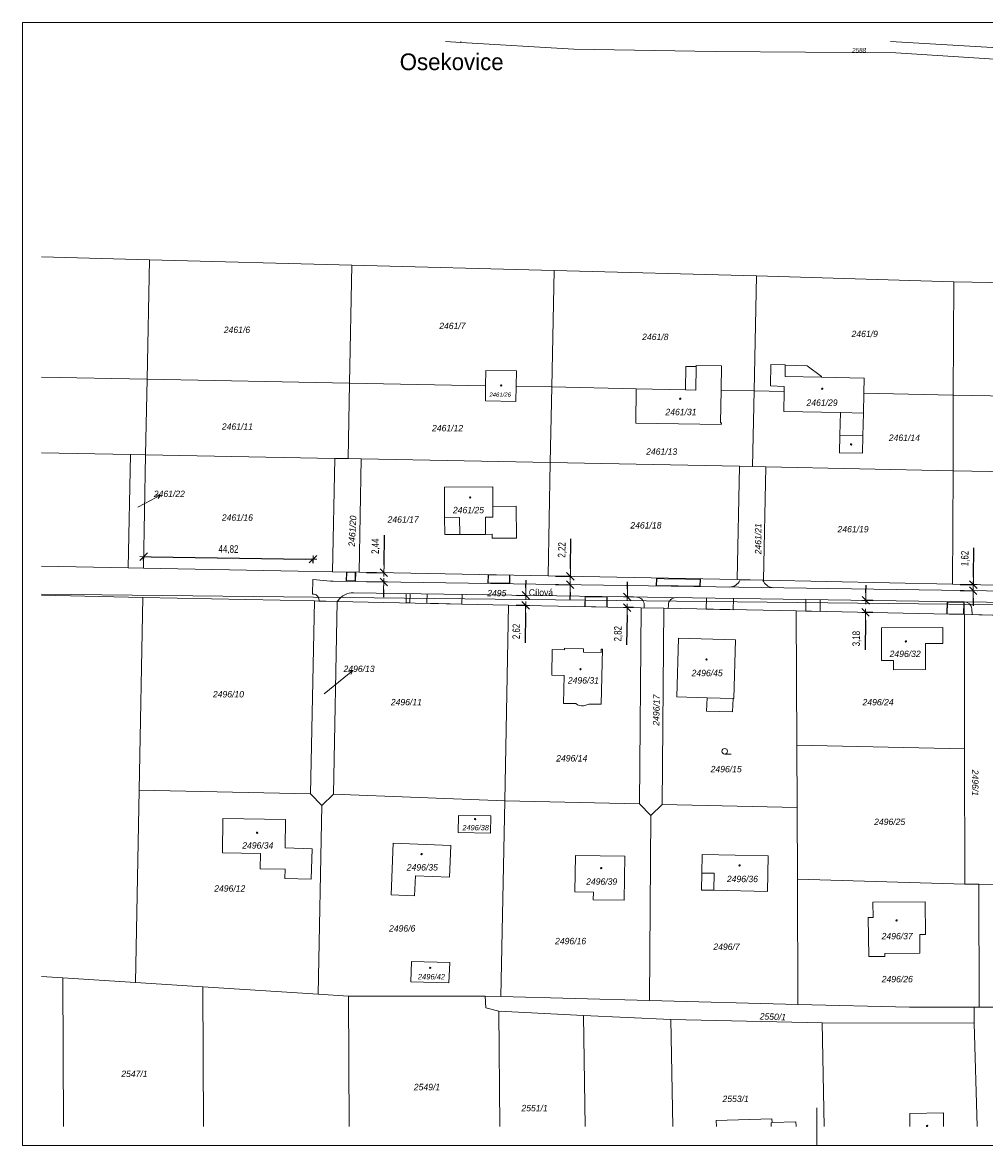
# Model space of a CAD drawing. Header units: metres. Extents: x -457134 to -456294, y -1111357 to -1111060.
# Tile 1 of 4: x -457134 to -456880, y -1111357 to -1111060. Entities that reach past the tile are written whole.
import ezdxf
from ezdxf.enums import TextEntityAlignment as Align

# ---------------------------------------------------------------- set-up
doc = ezdxf.new("R2010")
doc.units = ezdxf.units.M
doc.header["$MEASUREMENT"] = 0
doc.layers.get('0').update_dxf_attribs({"lineweight": 13})
for name, color, linetype, lineweight in [('Hranice parcel', 7, 'Continuous', 13), ('HRANY NAVRH', 1, 'Continuous', 13), ('KOTY', 1, 'Continuous', 13), ('Parcelní čísla', 7, 'Continuous', 13), ('Pop  PČ popisy', 7, 'Continuous', 13), ('RAMECEK', 7, 'Continuous', 0), ('Vnitřní kresba', 7, 'Continuous', 0), ('Značky budov', 7, 'Continuous', 13), ('Značky kultur', 7, 'Continuous', 13)]:
    doc.layers.add(name, color=color, linetype=linetype, lineweight=lineweight)
doc.styles.add('ARIAL', font='arial.ttf')
doc.styles.add('Style-cs_Italics', font='cs_Italics.shx')
doc.styles.add('Style-cs_Working', font='cs_Working.shx')
doc.styles.add('Style-Times New Roman', font='times.ttf')
doc.dimstyles.new('1 500', dxfattribs={"dimtxt": 1, "dimasz": 1, "dimexe": 0, "dimexo": 1, "dimgap": 0.5, "dimtad": 1, "dimzin": 0, "dimtxsty": 'Style-Times New Roman', "dimblk": 'KONCOVA ZNACKA KOTY_1.0', "dimcen": 0, "dimazin": 3, "dimtfac": 1, "dimtdec": 0, "dimtofl": 0, "dimtmove": 0, "dimatfit": 1, "dimldrblk": 'KONCOVA ZNACKA KOTY_1.0', "dimfxl": 0, "dimtolj": 1, "dimtzin": 0, "dimarcsym": 0})

# ---------------------------------------------------------------- blocks, each defined once
blk = doc.blocks.new('4.02')
at = {"layer": 'Značky budov', "ltscale": 0.25}
blk.add_circle((-0.001, 0), 0.0175, dxfattribs=at)
blk = doc.blocks.new('1029_1')
at = {"layer": 'Pop  PČ popisy', "ltscale": 0.25}
for p, q in [((0, 0), (0.265, 0.141)), ((0.265, 0.141), (0.153, 0.138)), ((0.265, 0.141), (0.2, 0.05))]:
    blk.add_line(p, q, dxfattribs=at)
blk = doc.blocks.new('1029_2')
at = {"layer": 'Pop  PČ popisy', "ltscale": 0.25}
for p, q in [((0, 0), (0.233, 0.189)), ((0.233, 0.189), (0.124, 0.165)), ((0.233, 0.189), (0.187, 0.087))]:
    blk.add_line(p, q, dxfattribs=at)
blk = doc.blocks.new('3.04')
at = {"layer": 'Značky kultur', "ltscale": 0.25}
blk.add_line((0.001, 0), (0.176, 0), dxfattribs=at)
blk.add_circle((0.001, 0.075), 0.075, dxfattribs=at)
blk = doc.blocks.new('KONCOVA ZNACKA KOTY_1.0')
blk.add_line((0, 0), (-1, 0))
at = {"layer": 'KOTY'}
for p, q in [((-0.5, -0.5), (0.5, 0.5)), ((-0.5, 0), (0.5, 0)), ((0, -0.5), (0, 0.5))]:
    blk.add_line(p, q, dxfattribs=at)
blk = doc.blocks.new('*D33')
at = {"layer": 'Defpoints', "color": 0, "linetype": 'Continuous'}
for p in [(-456888.26, -1111209.9), (-456888.24, -1111208.28), (-456882.78, -1111209.98)]:
    blk.add_point(p, dxfattribs=at)
at = {"layer": 'KOTY', "color": 0, "linetype": 'Continuous', "lineweight": -2}
for p, q in [((-456882.73, -1111206.36), (-456882.61, -1111198.62)), ((-456882.81, -1111211.98), (-456882.84, -1111213.98))]:
    blk.add_line(p, q, dxfattribs=at)
at = {"layer": 'KOTY', "color": 0, "linetype": 'ByBlock', "lineweight": -2}
for p, q in [((-456886.26, -1111209.93), (-456882.78, -1111209.98)), ((-456886.24, -1111208.31), (-456882.76, -1111208.36))]:
    blk.add_line(p, q, dxfattribs=at)
at = {"layer": 'KOTY', "color": 0, "linetype": 'Continuous', "lineweight": -2, "xscale": 2, "yscale": 2, "zscale": 2}
for p, rotation in [((-456882.76, -1111208.36), 269.1470496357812), ((-456882.78, -1111209.98), 89.14704963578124)]:
    blk.add_blockref('KONCOVA ZNACKA KOTY_1.0', p, dxfattribs=dict(at, rotation=rotation))
at = {"layer": 'KOTY', "color": 0, "linetype": 'Continuous', "insert": (-456884.85, -1111201.46), "char_height": 2, "attachment_point": 5, "rotation": 89.147, "style": 'ARIAL'}
blk.add_mtext('\\A1;\\H1x;\\W0.75;1,62', dxfattribs=at)
blk = doc.blocks.new('*D35')
at = {"layer": 'Defpoints', "color": 0, "linetype": 'Continuous'}
for p in [(-456911.19, -1111212.56), (-456907.31, -1111212.62), (-456907.35, -1111215.8)]:
    blk.add_point(p, dxfattribs=at)
at = {"layer": 'KOTY', "color": 0, "linetype": 'Continuous', "lineweight": -2}
for p, q in [((-456911.16, -1111210.56), (-456911.13, -1111208.56)), ((-456911.27, -1111217.74), (-456911.38, -1111225.64))]:
    blk.add_line(p, q, dxfattribs=at)
at = {"layer": 'KOTY', "color": 0, "linetype": 'ByBlock', "lineweight": -2}
for p, q in [((-456909.31, -1111212.59), (-456911.19, -1111212.56)), ((-456909.35, -1111215.77), (-456911.24, -1111215.74))]:
    blk.add_line(p, q, dxfattribs=at)
at = {"layer": 'KOTY', "color": 0, "linetype": 'Continuous', "lineweight": -2, "xscale": 2, "yscale": 2, "zscale": 2}
for p, rotation in [((-456911.19, -1111212.56), 269.1470496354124), ((-456911.24, -1111215.74), 89.14704963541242)]:
    blk.add_blockref('KONCOVA ZNACKA KOTY_1.0', p, dxfattribs=dict(at, rotation=rotation))
at = {"layer": 'KOTY', "color": 0, "linetype": 'Continuous', "insert": (-456913.54, -1111222.66), "char_height": 2, "attachment_point": 5, "rotation": 89.147, "style": 'ARIAL'}
blk.add_mtext('\\A1;\\H1x;\\W0.75;3,18', dxfattribs=at)
blk = doc.blocks.new('*D37')
at = {"layer": 'Defpoints', "color": 0, "linetype": 'Continuous'}
for p in [(-456995.18, -1111206.09), (-456995.21, -1111208.31), (-456989.33, -1111208.4)]:
    blk.add_point(p, dxfattribs=at)
at = {"layer": 'KOTY', "color": 0, "linetype": 'Continuous', "lineweight": -2}
for p, q in [((-456989.27, -1111204.18), (-456989.15, -1111196.27)), ((-456989.36, -1111210.39), (-456989.39, -1111212.39))]:
    blk.add_line(p, q, dxfattribs=at)
at = {"layer": 'KOTY', "color": 0, "linetype": 'ByBlock', "lineweight": -2}
for p, q in [((-456993.18, -1111206.12), (-456989.3, -1111206.18)), ((-456993.21, -1111208.34), (-456989.33, -1111208.4))]:
    blk.add_line(p, q, dxfattribs=at)
at = {"layer": 'KOTY', "color": 0, "linetype": 'Continuous', "lineweight": -2, "xscale": 2, "yscale": 2, "zscale": 2}
for p, rotation in [((-456989.3, -1111206.18), 269.1470496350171), ((-456989.33, -1111208.4), 89.14704963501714)]:
    blk.add_blockref('KONCOVA ZNACKA KOTY_1.0', p, dxfattribs=dict(at, rotation=rotation))
at = {"layer": 'KOTY', "color": 0, "linetype": 'Continuous', "insert": (-456991.4, -1111199.19), "char_height": 2, "attachment_point": 5, "rotation": 89.147, "style": 'ARIAL'}
blk.add_mtext('\\A1;\\H1x;\\W0.75;2,22', dxfattribs=at)
blk = doc.blocks.new('*D39')
at = {"layer": 'Defpoints', "color": 0, "linetype": 'Continuous'}
for p in [(-456974.22, -1111211.62), (-456970.56, -1111211.67), (-456970.6, -1111214.49)]:
    blk.add_point(p, dxfattribs=at)
at = {"layer": 'KOTY', "color": 0, "linetype": 'Continuous', "lineweight": -2}
for p, q in [((-456974.19, -1111209.62), (-456974.16, -1111207.62)), ((-456974.29, -1111216.44), (-456974.41, -1111224.34))]:
    blk.add_line(p, q, dxfattribs=at)
at = {"layer": 'KOTY', "color": 0, "linetype": 'ByBlock', "lineweight": -2}
for p, q in [((-456972.56, -1111211.65), (-456974.22, -1111211.62)), ((-456972.6, -1111214.46), (-456974.27, -1111214.44))]:
    blk.add_line(p, q, dxfattribs=at)
at = {"layer": 'KOTY', "color": 0, "linetype": 'Continuous', "lineweight": -2, "xscale": 2, "yscale": 2, "zscale": 2}
for p, rotation in [((-456974.22, -1111211.62), 269.1470496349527), ((-456974.27, -1111214.44), 89.14704963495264)]:
    blk.add_blockref('KONCOVA ZNACKA KOTY_1.0', p, dxfattribs=dict(at, rotation=rotation))
at = {"layer": 'KOTY', "color": 0, "linetype": 'Continuous', "insert": (-456976.57, -1111221.36), "char_height": 2, "attachment_point": 5, "rotation": 89.147, "style": 'ARIAL'}
blk.add_mtext('\\A1;\\H1x;\\W0.75;2,82', dxfattribs=at)
blk = doc.blocks.new('*D41')
at = {"layer": 'Defpoints', "color": 0, "linetype": 'Continuous'}
for p in [(-457005.57, -1111211.15), (-457001.07, -1111211.22), (-457005.61, -1111213.77)]:
    blk.add_point(p, dxfattribs=at)
at = {"layer": 'KOTY', "color": 0, "linetype": 'Continuous', "lineweight": -2}
for p, q in [((-457001.04, -1111209.22), (-457001.01, -1111207.22)), ((-457001.14, -1111215.84), (-457001.25, -1111223.74))]:
    blk.add_line(p, q, dxfattribs=at)
at = {"layer": 'KOTY', "color": 0, "linetype": 'ByBlock', "lineweight": -2}
for p, q in [((-457003.57, -1111211.18), (-457001.07, -1111211.22)), ((-457003.61, -1111213.8), (-457001.11, -1111213.84))]:
    blk.add_line(p, q, dxfattribs=at)
at = {"layer": 'KOTY', "color": 0, "linetype": 'Continuous', "lineweight": -2, "xscale": 2, "yscale": 2, "zscale": 2}
for p, rotation in [((-457001.07, -1111211.22), 269.1470496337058), ((-457001.11, -1111213.84), 89.14704963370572)]:
    blk.add_blockref('KONCOVA ZNACKA KOTY_1.0', p, dxfattribs=dict(at, rotation=rotation))
at = {"layer": 'KOTY', "color": 0, "linetype": 'Continuous', "insert": (-457003.41, -1111220.76), "char_height": 2, "attachment_point": 5, "rotation": 89.147, "style": 'ARIAL'}
blk.add_mtext('\\A1;\\H1x;\\W0.75;2,62', dxfattribs=at)
blk = doc.blocks.new('*D43')
at = {"layer": 'Defpoints', "color": 0, "linetype": 'Continuous'}
for p in [(-457045.21, -1111207.56), (-457045.17, -1111205.12), (-457038.63, -1111207.66)]:
    blk.add_point(p, dxfattribs=at)
at = {"layer": 'KOTY', "color": 0, "linetype": 'Continuous', "lineweight": -2}
for p, q in [((-457038.56, -1111203.22), (-457038.45, -1111195.3)), ((-457038.66, -1111209.66), (-457038.69, -1111211.66))]:
    blk.add_line(p, q, dxfattribs=at)
at = {"layer": 'KOTY', "color": 0, "linetype": 'ByBlock', "lineweight": -2}
for p, q in [((-457043.21, -1111207.59), (-457038.63, -1111207.66)), ((-457043.17, -1111205.15), (-457038.59, -1111205.22))]:
    blk.add_line(p, q, dxfattribs=at)
at = {"layer": 'KOTY', "color": 0, "linetype": 'Continuous', "lineweight": -2, "xscale": 2, "yscale": 2, "zscale": 2}
for p, rotation in [((-457038.59, -1111205.22), 269.1470496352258), ((-457038.63, -1111207.66), 89.14704963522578)]:
    blk.add_blockref('KONCOVA ZNACKA KOTY_1.0', p, dxfattribs=dict(at, rotation=rotation))
at = {"layer": 'KOTY', "color": 0, "linetype": 'Continuous', "insert": (-457040.69, -1111198.23), "char_height": 2, "attachment_point": 5, "rotation": 89.147, "style": 'ARIAL'}
blk.add_mtext('\\A1;\\H1x;\\W0.75;2,44', dxfattribs=at)
blk = doc.blocks.new('*D45')
at = {"layer": 'Defpoints', "color": 0, "linetype": 'Continuous'}
for p in [(-457057.3, -1111201.66), (-457102.16, -1111204.02), (-457057.34, -1111204.69)]:
    blk.add_point(p, dxfattribs=at)
at = {"layer": 'KOTY', "color": 0, "linetype": 'ByBlock', "lineweight": -2}
for p, q in [((-457102.13, -1111202.02), (-457102.11, -1111200.99)), ((-457057.31, -1111202.69), (-457057.3, -1111201.66))]:
    blk.add_line(p, q, dxfattribs=at)
at = {"layer": 'KOTY', "color": 0, "linetype": 'Continuous', "lineweight": -2}
blk.add_line((-457100.12, -1111201.02), (-457059.3, -1111201.63), dxfattribs=at)
at = {"layer": 'KOTY', "color": 0, "linetype": 'Continuous', "lineweight": -2, "xscale": 2, "yscale": 2, "zscale": 2}
for p, rotation in [((-457102.11, -1111200.99), 179.1470496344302), ((-457057.3, -1111201.66), 359.1470496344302)]:
    blk.add_blockref('KONCOVA ZNACKA KOTY_1.0', p, dxfattribs=dict(at, rotation=rotation))
at = {"layer": 'KOTY', "color": 0, "linetype": 'Continuous', "insert": (-457079.67, -1111199.13), "char_height": 2, "attachment_point": 5, "rotation": 359.147, "style": 'ARIAL'}
blk.add_mtext('\\A1;\\H1x;\\W0.75;44,82', dxfattribs=at)

msp = doc.modelspace()

# ---------------------------------------------------------------- linework, layer by layer
at = {"layer": 'Hranice parcel', "ltscale": 0.25}
for p, q in [((-457018.23, -1111065.04), (-457022.27, -1111064.71)), ((-457018.212, -1111064.71), (-457018.23, -1111065.04)), ((-457100.58, -1111122.44), (-457129.15, -1111121.669)), ((-457101.18, -1111154.03), (-457100.58, -1111122.44)), ((-457047.09, -1111123.87), (-457100.58, -1111122.44)), ((-457047.7, -1111155.06), (-457047.09, -1111123.87)), ((-456993.6, -1111125.3), (-457047.09, -1111123.87)), ((-456994.2, -1111156.11), (-456993.6, -1111125.3)), ((-456940.12, -1111126.74), (-456993.6, -1111125.3)), ((-456940.72, -1111157.14), (-456940.12, -1111126.74)), ((-456887.94, -1111128.26), (-456940.12, -1111126.74)), ((-456887.94, -1111128.26), (-456888.05, -1111158.28)), ((-456837.95, -1111129.28), (-456887.94, -1111128.26)), ((-457129.15, -1111153.489), (-457101.18, -1111154.03)), ((-457101.58, -1111174.02), (-457101.18, -1111154.03)), ((-457101.18, -1111154.03), (-457047.7, -1111155.06)), ((-457048.08, -1111175.06), (-457047.7, -1111155.06)), ((-457047.7, -1111155.06), (-457011.69, -1111155.77)), ((-457003.6, -1111155.93), (-456994.2, -1111156.11)), ((-456994.59, -1111176.1), (-456994.2, -1111156.11)), ((-456994.2, -1111156.11), (-456971.86, -1111156.63)), ((-456949.45, -1111156.97), (-456940.72, -1111157.14)), ((-456941.11, -1111177.13), (-456940.72, -1111157.14)), ((-456940.72, -1111157.14), (-456932.76, -1111157.31)), ((-456911.71, -1111157.77), (-456888.05, -1111158.28)), ((-456888.05, -1111158.28), (-456888.12, -1111178.28)), ((-456888.05, -1111158.28), (-456838.06, -1111159.28)), ((-457129.15, -1111173.486), (-457105.58, -1111173.94)), ((-457106.16, -1111203.94), (-457105.58, -1111173.94)), ((-457105.58, -1111173.94), (-457101.58, -1111174.02)), ((-457101.58, -1111174.02), (-457102.16, -1111204.02)), ((-457101.58, -1111174.02), (-457051.58, -1111174.99)), ((-457052.16, -1111204.98), (-457051.58, -1111174.99)), ((-457051.58, -1111174.99), (-457048.08, -1111175.06)), ((-457048.08, -1111175.06), (-457044.58, -1111175.13)), ((-457044.58, -1111175.13), (-457045.17, -1111205.12)), ((-457044.58, -1111175.13), (-456994.59, -1111176.1)), ((-456995.18, -1111206.09), (-456994.59, -1111176.1)), ((-456994.59, -1111176.1), (-456944.6, -1111177.08)), ((-456945.18, -1111207.05), (-456944.6, -1111177.08)), ((-456944.6, -1111177.08), (-456941.11, -1111177.13)), ((-456941.11, -1111177.13), (-456937.6, -1111177.2)), ((-456937.6, -1111177.2), (-456938.19, -1111207.19)), ((-456937.6, -1111177.2), (-456888.12, -1111178.28)), ((-456888.12, -1111178.28), (-456888.24, -1111208.28)), ((-456888.12, -1111178.28), (-456838.13, -1111179.28)), ((-457129.15, -1111203.493), (-457106.16, -1111203.94)), ((-457102.16, -1111204.02), (-457106.16, -1111203.94)), ((-457102.16, -1111204.02), (-457052.16, -1111204.98)), ((-457052.16, -1111204.98), (-457045.17, -1111205.12)), ((-457045.17, -1111205.12), (-456995.18, -1111206.09)), ((-456995.18, -1111206.09), (-456945.18, -1111207.05)), ((-456945.18, -1111207.05), (-456938.19, -1111207.19)), ((-456938.19, -1111207.19), (-456888.24, -1111208.28)), ((-456888.24, -1111208.28), (-456838.24, -1111209.28)), ((-457129.15, -1111210.867), (-456837.84, -1111214.13)), ((-457129.15, -1111211.204), (-457102.32, -1111211.76)), ((-457103.3, -1111262.75), (-457102.32, -1111211.76)), ((-457102.32, -1111211.76), (-457056.96, -1111212.7)), ((-457057.96, -1111263.69), (-457056.96, -1111212.7)), ((-457056.96, -1111212.7), (-457050.96, -1111212.83)), ((-457050.96, -1111212.83), (-457051.96, -1111263.82)), ((-457050.96, -1111212.83), (-457005.61, -1111213.77)), ((-457006.64, -1111265.56), (-457005.61, -1111213.77)), ((-457005.61, -1111213.77), (-456970.6, -1111214.49)), ((-456970.99, -1111266.38), (-456970.6, -1111214.49)), ((-456970.6, -1111214.49), (-456964.6, -1111214.62)), ((-456964.6, -1111214.62), (-456965, -1111266.52)), ((-456964.6, -1111214.62), (-456929.59, -1111215.34)), ((-456929.59, -1111215.34), (-456885.12, -1111216.26)), ((-456929.43, -1111250.86), (-456929.59, -1111215.34)), ((-456877.62, -1111216.42), (-456885.12, -1111216.26)), ((-456885.12, -1111216.26), (-456885.08, -1111251.78)), ((-456929.36, -1111267.34), (-456929.43, -1111250.86)), ((-456929.43, -1111250.86), (-456885.08, -1111251.78)), ((-456885.08, -1111251.78), (-456885.03, -1111287.6)), ((-457104.28, -1111313.6), (-457103.3, -1111262.75)), ((-457103.3, -1111262.75), (-457057.96, -1111263.69)), ((-457055.02, -1111266.75), (-457057.96, -1111263.69)), ((-457055.02, -1111266.75), (-457051.96, -1111263.82)), ((-457051.96, -1111263.82), (-457006.64, -1111265.56)), ((-457056, -1111316.69), (-457055.02, -1111266.75)), ((-457006.64, -1111265.56), (-457007.66, -1111317.32)), ((-457006.64, -1111265.56), (-456970.99, -1111266.38)), ((-456968.02, -1111269.45), (-456970.99, -1111266.38)), ((-456965, -1111266.52), (-456968.02, -1111269.45)), ((-456929.36, -1111267.34), (-456965, -1111266.52)), ((-456968.02, -1111269.45), (-456968.39, -1111318.35)), ((-456929.28, -1111286.24), (-456929.36, -1111267.34)), ((-456929.13, -1111319.37), (-456929.28, -1111286.24)), ((-456929.28, -1111286.24), (-456885.03, -1111287.6)), ((-456885.03, -1111287.6), (-456881.29, -1111287.61)), ((-456881.29, -1111287.61), (-456877.53, -1111287.77)), ((-456881.2, -1111320.1), (-456881.29, -1111287.61)), ((-457129.15, -1111312.032), (-457123.47, -1111312.37)), ((-457123.47, -1111312.37), (-457104.28, -1111313.6)), ((-457123.283, -1111351.71), (-457123.47, -1111312.37)), ((-457104.28, -1111313.6), (-457086.44, -1111314.74)), ((-457056, -1111316.69), (-457086.44, -1111314.74)), ((-457086.44, -1111314.74), (-457086.253, -1111351.71)), ((-457047.95, -1111317.2), (-457056, -1111316.69)), ((-457047.782, -1111351.71), (-457047.95, -1111317.2)), ((-457047.95, -1111317.2), (-457011.85, -1111317.21)), ((-457011.85, -1111317.21), (-457007.66, -1111317.32)), ((-457007.66, -1111317.32), (-456968.39, -1111318.35)), ((-456968.39, -1111318.35), (-456929.13, -1111319.37)), ((-456882.49, -1111320.1), (-456882.51, -1111324.36)), ((-456881.2, -1111320.1), (-456882.49, -1111320.1)), ((-456862.26, -1111320.06), (-456881.2, -1111320.1)), ((-457008.23, -1111321.17), (-457007.977, -1111351.71)), ((-456985.83, -1111322.28), (-457008.23, -1111321.17)), ((-456985.345, -1111351.71), (-456985.83, -1111322.28)), ((-456962.74, -1111323.38), (-456985.83, -1111322.28)), ((-456922.74, -1111324.26), (-456962.74, -1111323.38)), ((-456962.74, -1111323.38), (-456962.175, -1111351.71)), ((-456922.183, -1111351.71), (-456922.74, -1111324.26)), ((-456882.51, -1111324.36), (-456922.74, -1111324.26)), ((-456882.51, -1111324.36), (-456881.714, -1111351.71)), ((-456899.502, -1111351.71), (-456899.58, -1111348.23))]:
    msp.add_line(p, q, dxfattribs=at)
at = {"layer": 'Hranice parcel', "ltscale": 0.25, "flags": 128}
for points in [[(-456835.77, -1111072.06), (-456903.21, -1111067.75), (-456951.02, -1111067.4), (-456988.4, -1111066.74), (-457018.23, -1111065.04)], [(-456835.23, -1111069.72), (-456835.69, -1111069.7), (-456836.24, -1111069.68), (-456864.19, -1111067.09), (-456904.657, -1111064.71)], [(-456971.86, -1111156.63), (-456958.87, -1111156.87), (-456958.76, -1111150.68), (-456956.04, -1111150.73), (-456956.03, -1111150.43), (-456949.33, -1111150.54), (-456949.45, -1111156.97)], [(-456932.76, -1111157.31), (-456932.73, -1111155.94), (-456936.42, -1111155.84), (-456936.28, -1111150.17), (-456932.46, -1111150.25), (-456932.46, -1111150.37), (-456926.69, -1111150.52), (-456922.91, -1111153.36), (-456922.91, -1111153.51), (-456911.62, -1111153.74), (-456911.71, -1111157.77)], [(-457011.69, -1111155.77), (-457011.62, -1111151.71), (-457003.52, -1111151.84), (-457003.6, -1111155.93)], [(-457003.6, -1111155.93), (-457003.67, -1111159.96), (-457011.76, -1111159.81), (-457011.69, -1111155.77)], [(-456949.45, -1111156.97), (-456949.61, -1111165.55), (-456949.37, -1111165.56), (-456949.38, -1111166.06), (-456972.02, -1111165.67), (-456971.86, -1111156.63)], [(-456911.71, -1111157.77), (-456911.82, -1111163.03), (-456911.97, -1111169.01), (-456912.04, -1111173.64), (-456918.1, -1111173.49), (-456918.01, -1111168.86), (-456917.88, -1111162.9), (-456932.87, -1111162.58), (-456932.76, -1111157.31)], [(-457011.74, -1111195.08), (-457018.54, -1111195.11), (-457022.52, -1111195.13), (-457022.54, -1111190.57), (-457022.57, -1111182.56), (-457009.79, -1111182.53), (-457009.78, -1111187.72), (-457003.59, -1111187.67), (-457003.56, -1111196.1), (-457009.95, -1111196.13), (-457009.96, -1111195.07), (-457011.74, -1111195.08)], [(-456960.67, -1111222.53), (-456945.63, -1111222.98), (-456946.11, -1111238.51), (-456946.28, -1111238.51), (-456946.39, -1111242.02), (-456953.28, -1111241.82), (-456953.16, -1111238.3), (-456961.15, -1111238.05), (-456960.67, -1111222.53)], [(-456907.02, -1111219.78), (-456890.83, -1111219.74), (-456890.82, -1111223.93), (-456895.4, -1111223.95), (-456895.41, -1111230.86), (-456903.82, -1111230.89), (-456903.85, -1111228.47), (-456907.01, -1111228.46), (-456907.02, -1111219.78)], [(-456987.85, -1111239.84), (-456991.15, -1111239.78), (-456990.97, -1111232.39), (-456994.23, -1111232.34), (-456994.1, -1111225.52), (-456990.83, -1111225.6), (-456990.84, -1111225.21), (-456985.81, -1111225.34), (-456985.81, -1111226.24), (-456981.12, -1111226.33), (-456981.12, -1111225.43), (-456980.81, -1111225.44), (-456981.11, -1111240.01), (-456984.44, -1111239.95)], [(-456984.44, -1111239.95), (-456984.918, -1111240.207), (-456985.435, -1111240.372), (-456985.808, -1111240.429), (-456986.351, -1111240.427), (-456986.884, -1111240.325), (-456987.39, -1111240.128), (-456987.85, -1111239.84)], [(-457010.3, -1111269.55), (-457010.37, -1111274.07), (-457018.97, -1111273.94), (-457018.89, -1111269.43), (-457010.3, -1111269.55)], [(-457057.59, -1111278.22), (-457057.79, -1111286.23), (-457064.75, -1111286.09), (-457064.68, -1111283.65), (-457071.32, -1111283.55), (-457071.26, -1111279.49), (-457081.3, -1111279.34), (-457081.15, -1111270.19), (-457064.61, -1111270.45), (-457064.7, -1111278.01), (-457057.59, -1111278.22)], [(-457020.88, -1111277.39), (-457021.24, -1111285.77), (-457030.28, -1111285.4), (-457030.51, -1111290.7), (-457036.68, -1111290.43), (-457036.14, -1111276.74), (-457020.88, -1111277.39)], [(-456987.92, -1111279.98), (-456974.87, -1111280.15), (-456975.04, -1111291.82), (-456983.23, -1111291.71), (-456983.2, -1111289.69), (-456988.08, -1111289.61), (-456987.92, -1111279.98)], [(-456954.6, -1111289.14), (-456954.52, -1111284.65), (-456954.42, -1111279.74), (-456937.01, -1111280.08), (-456937.2, -1111289.49), (-456951.36, -1111289.22), (-456954.6, -1111289.14)], [(-456895.42, -1111300.88), (-456896.92, -1111300.89), (-456896.88, -1111305.87), (-456906.19, -1111305.93), (-456906.18, -1111306.68), (-456910.39, -1111306.71), (-456910.53, -1111296.39), (-456909.28, -1111296.38), (-456909.31, -1111292.37), (-456895.47, -1111292.27), (-456895.42, -1111300.88)], [(-457021.2, -1111308.29), (-457021.39, -1111313.69), (-457031.49, -1111313.4), (-457031.29, -1111308.05), (-457021.2, -1111308.29)], [(-457008.23, -1111321.17), (-457011.68, -1111320.29), (-457011.85, -1111317.21)], [(-456929.13, -1111319.37), (-456899.67, -1111320.14), (-456882.49, -1111320.1)], [(-456950.689, -1111351.71), (-456950.76, -1111350.13), (-456936.02, -1111349.62), (-456935.98, -1111350.66), (-456929.67, -1111350.45), (-456929.631, -1111351.71)], [(-456899.58, -1111348.23), (-456890.68, -1111348.04), (-456890.602, -1111351.71)]]:
    msp.add_lwpolyline(points, dxfattribs=at)
at = {"layer": 'HRANY NAVRH', "ltscale": 0.25}
for p, q in [((-457057.436, -1111210.887), (-457057.378, -1111206.994)), ((-457057.378, -1111206.994), (-457052.739, -1111207.422)), ((-457051.971, -1111207.463), (-456850.594, -1111210.461)), ((-457048.523, -1111205.053), (-457048.559, -1111207.513)), ((-457048.557, -1111207.363), (-457046.083, -1111207.4)), ((-457048.523, -1111205.053), (-457046.049, -1111205.102)), ((-457048.423, -1111205.055), (-457048.457, -1111207.365)), ((-457046.149, -1111205.1), (-457046.183, -1111207.399)), ((-457046.049, -1111205.102), (-457046.085, -1111207.55)), ((-457011.059, -1111205.782), (-457011.093, -1111208.071)), ((-457011.059, -1111205.782), (-457005.283, -1111205.894)), ((-457010.959, -1111205.783), (-457010.99, -1111207.923)), ((-457005.383, -1111205.892), (-457005.415, -1111208.006)), ((-457005.283, -1111205.894), (-457005.317, -1111208.157)), ((-456966.545, -1111206.796), (-456966.574, -1111208.734)), ((-456964.535, -1111206.815), (-456966.545, -1111206.796)), ((-456966.465, -1111206.797), (-456966.492, -1111208.585)), ((-456958.892, -1111206.895), (-456964.535, -1111206.815)), ((-456954.914, -1111206.93), (-456958.892, -1111206.895)), ((-456954.994, -1111206.929), (-456955.021, -1111208.756)), ((-456954.914, -1111206.93), (-456954.943, -1111208.907)), ((-456944.373, -1111207.066), (-456944.457, -1111207.253)), ((-456944.373, -1111207.066), (-456938.395, -1111207.186)), ((-456938.395, -1111207.186), (-456938.151, -1111207.632)), ((-457046.628, -1111210.542), (-456850.638, -1111213.46)), ((-457011.09, -1111207.921), (-457005.315, -1111208.007)), ((-456966.572, -1111208.584), (-456954.941, -1111208.757)), ((-457057.436, -1111210.887), (-457057.065, -1111210.933)), ((-457055.754, -1111212.726), (-457055.748, -1111212.453)), ((-457050.918, -1111212.831), (-457055.754, -1111212.726)), ((-457050.918, -1111212.831), (-457050.717, -1111212.56)), ((-457032.731, -1111213.208), (-457032.694, -1111210.75)), ((-457032.731, -1111213.208), (-457031.701, -1111213.229)), ((-457031.701, -1111213.229), (-457031.665, -1111210.765)), ((-457027.22, -1111213.322), (-457027.183, -1111210.832)), ((-457027.22, -1111213.322), (-457017.98, -1111213.514)), ((-457017.98, -1111213.514), (-457017.942, -1111210.97)), ((-456985.463, -1111214.184), (-456985.422, -1111211.454)), ((-456985.424, -1111211.604), (-456979.564, -1111211.691)), ((-456985.383, -1111214.186), (-456985.344, -1111211.605)), ((-456979.683, -1111214.303), (-456979.644, -1111211.69)), ((-456979.603, -1111214.305), (-456979.561, -1111211.541)), ((-456953.373, -1111214.851), (-456953.33, -1111211.931)), ((-456946.21, -1111214.998), (-456946.166, -1111212.038)), ((-456927.066, -1111215.392), (-456927.02, -1111212.323)), ((-456923.282, -1111215.471), (-456923.236, -1111212.38)), ((-456889.743, -1111216.106), (-456889.695, -1111212.879)), ((-456889.697, -1111213.029), (-456885.165, -1111213.096)), ((-456889.643, -1111216.108), (-456889.597, -1111213.03)), ((-456885.311, -1111216.189), (-456885.265, -1111213.095)), ((-456885.211, -1111216.191), (-456885.163, -1111212.946)), ((-456979.603, -1111214.305), (-456985.463, -1111214.184)), ((-456969.801, -1111214.507), (-456969.789, -1111213.687)), ((-456969.801, -1111214.507), (-456964.6, -1111214.62)), ((-456964.6, -1111214.62), (-456963.401, -1111214.645)), ((-456963.401, -1111214.645), (-456963.389, -1111213.782)), ((-456953.373, -1111214.851), (-456946.21, -1111214.998)), ((-456927.066, -1111215.392), (-456923.282, -1111215.471)), ((-456889.743, -1111216.106), (-456885.211, -1111216.191)), ((-456883.02, -1111216.305), (-456883.119, -1111214.815)), ((-456883.02, -1111216.305), (-456877.815, -1111216.416))]:
    msp.add_line(p, q, dxfattribs=at)
at = {"layer": 'HRANY NAVRH', "ltscale": 0.25, "extrusion": (0, 0, -1)}
for centre, radius, start, end in [((457051.822, -1111197.464), 10, 270.85295, 275.26102), ((456947.193, -1111206.022), 3, 204.23018, 270.85295), ((456961.389, -1111213.812), 2, 0.85295, 90.85295)]:
    msp.add_arc(centre, radius, start, end, dxfattribs=at)
at = {"layer": 'HRANY NAVRH', "ltscale": 0.25}
for centre, radius, start, end in [((-456935.517, -1111206.196), 3, 208.60812, 269.14705), ((-457046.703, -1111215.542), 5, 89.14705, 143.39424), ((-457057.248, -1111212.421), 1.5, 358.79335, 82.98868), ((-456971.789, -1111213.657), 2, 359.14705, 89.14705), ((-456885.115, -1111214.947), 2, 3.78597, 89.14705)]:
    msp.add_arc(centre, radius, start, end, dxfattribs=at)
at = {"layer": 'Pop  PČ popisy', "ltscale": 0.25}
for p, q in [((-457103.66, -1111187.9), (-457100.31, -1111186.12)), ((-457054.42, -1111237.24), (-457049.16, -1111232.99))]:
    msp.add_line(p, q, dxfattribs=at)
at = {"layer": 'RAMECEK', "ltscale": 0.25}
for p, q in [((-457134.15, -1111356.71), (-457134.15, -1111346.71)), ((-456924.149, -1111356.71), (-456924.149, -1111346.71))]:
    msp.add_line(p, q, dxfattribs=at)
at = {"layer": 'RAMECEK', "ltscale": 0.25, "flags": 128}
msp.add_lwpolyline([(-457134.15, -1111356.71), (-456294.149, -1111356.71), (-456294.149, -1111059.71), (-457134.15, -1111059.71)], close=True, dxfattribs=at)
at = {"layer": 'Vnitřní kresba', "ltscale": 0.25}
for p, q in [((-456956.16, -1111156.92), (-456956.04, -1111150.73)), ((-456932.46, -1111150.37), (-456932.53, -1111153.32)), ((-456932.53, -1111153.32), (-456922.91, -1111153.51)), ((-456958.87, -1111156.87), (-456956.16, -1111156.92)), ((-456917.88, -1111162.9), (-456911.82, -1111163.03)), ((-456918.01, -1111168.86), (-456911.97, -1111169.01)), ((-457009.77, -1111190.56), (-457009.78, -1111187.72)), ((-457022.54, -1111190.57), (-457018.58, -1111190.58)), ((-457018.58, -1111190.58), (-457018.54, -1111195.11)), ((-457011.74, -1111195.08), (-457011.76, -1111190.56)), ((-457011.76, -1111190.56), (-457009.77, -1111190.56)), ((-456953.16, -1111238.3), (-456946.28, -1111238.51)), ((-456954.52, -1111284.65), (-456951.27, -1111284.72)), ((-456951.27, -1111284.72), (-456951.36, -1111289.22)), ((-456936.18, -1111350.67), (-456935.98, -1111350.66)), ((-456936.18, -1111350.67), (-456936.166, -1111351.71))]:
    msp.add_line(p, q, dxfattribs=at)

# ---------------------------------------------------------------- block references
at = {"layer": 'Pop  PČ popisy', "ltscale": 0.25, "xscale": 10, "yscale": 10, "zscale": 10}
for name, p in [('1029_1', (-457100.31, -1111186.12)), ('1029_2', (-457049.16, -1111232.99))]:
    msp.add_blockref(name, p, dxfattribs=at)
at = {"layer": 'Značky budov', "ltscale": 0.25, "xscale": 10, "yscale": 10, "zscale": 10}
for p in [(-457007.57, -1111155.68), (-456922.67, -1111156.57), (-456960.23, -1111159.21), (-456915.06, -1111171.31), (-457015.77, -1111185.3), (-456900.56, -1111223.4), (-456953.29, -1111228.15), (-456986.6, -1111230.77), (-457014.49, -1111270.38), (-457072.11, -1111274), (-457028.6, -1111279.62), (-456981.11, -1111283.34), (-456944.55, -1111282.64), (-456903.03, -1111297.18), (-457026.32, -1111309.72), (-456894.99, -1111351.53)]:
    msp.add_blockref('4.02', p, dxfattribs=at)
at = {"layer": 'Značky kultur', "ltscale": 0.25, "xscale": 10, "yscale": 10, "zscale": 10}
msp.add_blockref('3.04', (-456948.5, -1111253.2), dxfattribs=at)

# ---------------------------------------------------------------- texts
at = {"layer": 'Parcelní čísla', "style": 'Style-cs_Italics'}
for s, height, p in [('2588', 1.2, (-456912.965, -1111067.66)), ('2461/7', 1.7, (-457020.479, -1111140.8)), ('2461/26', 1.139, (-457007.85, -1111158.709)), ('2461/29', 1.7, (-456922.745, -1111161.11)), ('2461/31', 1.7, (-456960.05, -1111163.58)), ('2461/12', 1.7, (-457021.763, -1111167.84)), ('2461/22', 1.7, (-457095.311, -1111185.21)), ('2461/25', 1.7, (-457016.238, -1111189.51)), ('2461/17', 1.7, (-457033.507, -1111192)), ('2495', 1.7, (-457008.75, -1111211.47)), ('2496/32', 1.7, (-456900.78, -1111227.53)), ('2496/13', 1.7, (-457045.152, -1111231.49)), ('2496/45', 1.7, (-456953.134, -1111232.6)), ('2496/31', 1.7, (-456985.842, -1111234.55)), ('2496/10', 1.7, (-457079.692, -1111238.21)), ('2496/11', 1.7, (-457032.647, -1111240.3)), ('2496/24', 1.7, (-456907.937, -1111240.31)), ('2496/14', 1.7, (-456988.929, -1111255.15)), ('2496/15', 1.7, (-456948.102, -1111258.01)), ('2496/38', 1.4, (-457014.324, -1111273.35)), ('2496/25', 1.7, (-456904.87, -1111271.95)), ('2496/34', 1.7, (-457071.934, -1111278.2)), ('2496/35', 1.7, (-457028.427, -1111283.99)), ('2496/12', 1.7, (-457079.345, -1111289.58)), ('2496/39', 1.7, (-456981.014, -1111287.75)), ('2496/36', 1.7, (-456943.804, -1111287.06)), ('2496/16', 1.7, (-456989.229, -1111303.49)), ('2496/37', 1.7, (-456902.894, -1111302.18)), ('2496/7', 1.7, (-456948.001, -1111304.99)), ('2496/42', 1.445, (-457026.012, -1111312.782)), ('2496/26', 1.7, (-456902.867, -1111313.55))]:
    msp.add_text(s, height=height, dxfattribs=at).set_placement(p, align=Align.CENTER)
for s, p in [('2461/6', (-457080.92, -1111141.83)), ('2461/8', (-456970.31, -1111143.71)), ('2461/9', (-456914.95, -1111142.92)), ('2461/11', (-457081.43, -1111167.43)), ('2461/14', (-456905.09, -1111170.38)), ('2461/13', (-456969.26, -1111174.04)), ('2461/16', (-457081.43, -1111191.49)), ('2461/18', (-456973.43, -1111193.54)), ('2461/19', (-456918.66, -1111194.57)), ('2496/6', (-457037.23, -1111300.14)), ('2547/1', (-457108.03, -1111338.6)), ('2549/1', (-457030.68, -1111342.09)), ('2553/1', (-456949.07, -1111345.2)), ('2551/1', (-457002.23, -1111347.66))]:
    msp.add_text(s, height=1.7, dxfattribs=at).set_placement(p)
for s, rotation, p in [('2461/20', 87, (-457046.291, -1111198.364)), ('2461/21', 90, (-456938.8, -1111200.37))]:
    msp.add_text(s, height=1.7, rotation=rotation, dxfattribs=at).set_placement(p)
for s, rotation, p in [('2496/17', 89, (-456965.712, -1111241.584)), ('2496/1', 270, (-456883.09, -1111260.79)), ('2550/1', 358, (-456935.788, -1111323.49))]:
    msp.add_text(s, height=1.7, rotation=rotation, dxfattribs=at).set_placement(p, align=Align.CENTER)
at = {"layer": 'Pop  PČ popisy', "style": 'Style-cs_Working'}
msp.add_text('Osekovice', height=4.4, dxfattribs=at).set_placement((-457020.678, -1111070.116), align=Align.MIDDLE_CENTER)
msp.add_text('Cílová', height=1.7, dxfattribs=at).set_placement((-456997.071, -1111211.3), align=Align.CENTER)

# ---------------------------------------------------------------- dimensions: what is measured, and where the dimension line sits
at = {"layer": 'KOTY', "linetype": 'Continuous'}
for base, p1, p2, angle, picture, middle in [((-457038.63, -1111207.661), (-457045.17, -1111205.12), (-457045.206, -1111207.563), 269.14705, '*D43', (-457038.49, -1111198.261)), ((-456989.333, -1111208.395), (-456995.18, -1111206.09), (-456995.213, -1111208.308), 269.14705, '*D37', (-456989.197, -1111199.225)), ((-456882.779, -1111209.982), (-456888.24, -1111208.28), (-456888.264, -1111209.9), 269.14705, '*D33', (-456882.653, -1111201.493)), ((-457001.067, -1111211.221), (-457005.61, -1111213.77), (-457005.571, -1111211.154), 89.14705, '*D41', (-457001.209, -1111220.79)), ((-456974.223, -1111211.62), (-456970.6, -1111214.49), (-456970.558, -1111211.675), 89.14705, '*D39', (-456974.369, -1111221.388)), ((-456911.19, -1111212.559), (-456907.355, -1111215.8), (-456907.308, -1111212.617), 89.14705, '*D35', (-456911.341, -1111222.691))]:
    dim = msp.add_linear_dim(base=base, p1=p1, p2=p2, angle=angle, text='\\H1x;\\W0.75;<>', dimstyle='1 500', override={"dimscale": 0, "dimtxt": 2, "dimasz": 2, "dimexo": 2, "dimgap": 1, "dimtxsty": 'ARIAL', "dimtdec": 2}, dxfattribs=at)
    dim.commit()
    dim.dimension.update_dxf_attribs({"geometry": picture, "text_midpoint": middle, "dimtype": 160})
dim = msp.add_linear_dim(base=(-457057.299, -1111201.661), p1=(-457102.16, -1111204.02), p2=(-457057.344, -1111204.687), angle=359.14705, text='\\H1x;\\W0.75;<>', dimstyle='1 500', override={"dimscale": 0, "dimtxt": 2, "dimasz": 2, "dimexo": 2, "dimgap": 1, "dimtxsty": 'ARIAL', "dimtdec": 2}, dxfattribs=at)
dim.commit()
dim.dimension.update_dxf_attribs({"geometry": '*D45', "text_midpoint": (-457079.674, -1111199.126)})

doc.saveas('drawing.dxf')
